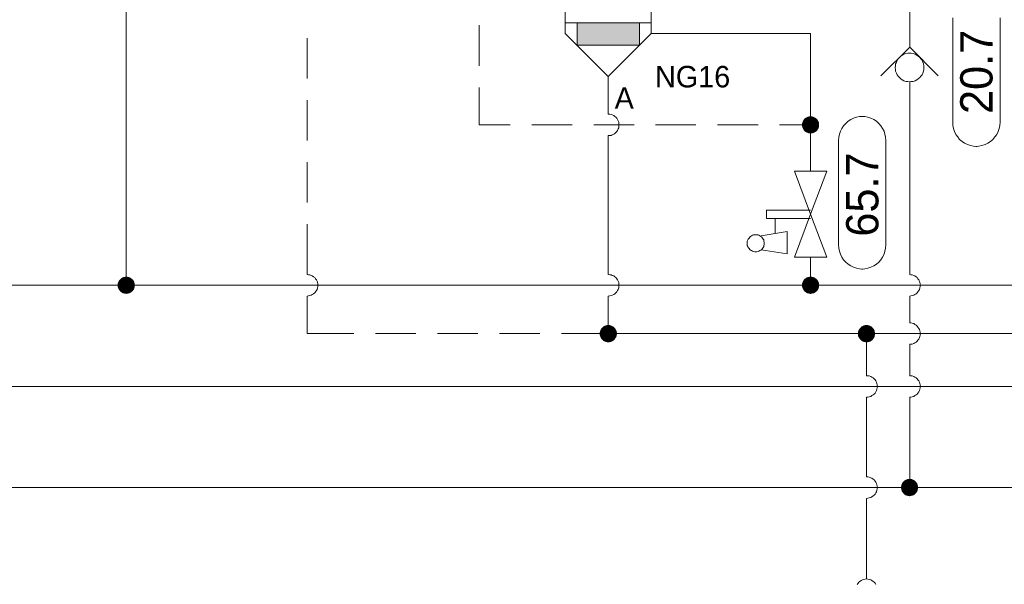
# Model space of a CAD drawing. Header units: millimetres. Extents: x 0 to 138, y 0 to 47.
# Tile 47 of 165: x 23.61 to 26.48, y 15.44 to 17.09. Entities that reach past the tile are written whole.
import ezdxf

# ---------------------------------------------------------------- set-up
doc = ezdxf.new("R2010")
doc.units = ezdxf.units.MM
for name, color, linetype in [('PDF_Geomertry', 7, 'Continuous'), ('PDF_Solid Fills', 7, 'Continuous'), ('PDF_Text', 7, 'Continuous')]:
    doc.layers.add(name, color=color, linetype=linetype)
doc.styles.add('PDF Arial', font='txt')

msp = doc.modelspace()

# ---------------------------------------------------------------- hatches: boundary and pattern name
at = {"layer": 'PDF_Solid Fills', "transparency": 33554559}
for points in [[(25.9187, 16.7776), (25.9035, 16.7979), (25.9062, 16.7993)], [(25.9187, 16.7776), (25.9062, 16.7993), (25.909, 16.8007)], [(25.9187, 16.7776), (25.909, 16.8007), (25.9126, 16.8021)], [(25.9187, 16.7776), (25.9126, 16.8021), (25.9154, 16.8026)], [(25.9187, 16.7776), (25.9154, 16.8026), (25.9187, 16.8026)], [(25.9187, 16.7776), (25.9224, 16.8026), (25.9251, 16.8021)], [(25.9187, 16.7776), (25.9187, 16.8026), (25.9224, 16.8026)], [(25.9187, 16.7776), (25.9251, 16.8021), (25.9285, 16.8007)], [(25.9187, 16.7776), (25.9285, 16.8007), (25.9312, 16.7993)], [(25.9187, 16.7776), (25.9312, 16.7993), (25.934, 16.7979)], [(25.9187, 16.7776), (25.8938, 16.7813), (25.8946, 16.784)], [(25.9187, 16.7776), (25.8938, 16.7776), (25.8938, 16.7813)], [(25.9187, 16.7776), (25.8938, 16.7743), (25.8938, 16.7776)], [(25.9187, 16.7776), (25.8946, 16.7715), (25.8938, 16.7743)], [(25.9187, 16.7776), (25.8946, 16.784), (25.896, 16.7874)], [(25.9187, 16.7776), (25.896, 16.7679), (25.8946, 16.7715)], [(25.9187, 16.7776), (25.896, 16.7874), (25.8974, 16.7901)], [(25.9187, 16.7776), (25.8974, 16.7651), (25.896, 16.7679)], [(25.9187, 16.7776), (25.8974, 16.7901), (25.8988, 16.7929)], [(25.9187, 16.7776), (25.8988, 16.7624), (25.8974, 16.7651)], [(25.9187, 16.7776), (25.8988, 16.7929), (25.9007, 16.7957)], [(25.9187, 16.7776), (25.9007, 16.7596), (25.8988, 16.7624)], [(25.9187, 16.7776), (25.9007, 16.7957), (25.9035, 16.7979)], [(25.9187, 16.7776), (25.9035, 16.7576), (25.9007, 16.7596)], [(25.9187, 16.7776), (25.9062, 16.7563), (25.9035, 16.7576)], [(25.9187, 16.7776), (25.909, 16.7549), (25.9062, 16.7563)], [(25.9187, 16.7776), (25.9126, 16.7535), (25.909, 16.7549)], [(25.9187, 16.7776), (25.9154, 16.7526), (25.9126, 16.7535)], [(25.9187, 16.7776), (25.9187, 16.7526), (25.9154, 16.7526)], [(25.9187, 16.7776), (25.934, 16.7979), (25.9368, 16.7957)], [(25.9187, 16.7776), (25.9368, 16.7957), (25.939, 16.7929)], [(25.9187, 16.7776), (25.939, 16.7929), (25.9404, 16.7901)], [(25.9187, 16.7776), (25.9404, 16.7901), (25.9424, 16.7874)], [(25.9187, 16.7776), (25.9424, 16.7874), (25.9432, 16.784)], [(25.9187, 16.7776), (25.9432, 16.784), (25.9438, 16.7813)], [(25.9187, 16.7776), (25.9438, 16.7813), (25.9438, 16.7776)], [(25.9187, 16.7776), (25.9224, 16.7526), (25.9187, 16.7526)], [(25.9187, 16.7776), (25.9251, 16.7535), (25.9224, 16.7526)], [(25.9187, 16.7776), (25.9285, 16.7549), (25.9251, 16.7535)], [(25.9187, 16.7776), (25.9312, 16.7563), (25.9285, 16.7549)], [(25.9187, 16.7776), (25.934, 16.7576), (25.9312, 16.7563)], [(25.9187, 16.7776), (25.9368, 16.7596), (25.934, 16.7576)], [(25.9187, 16.7776), (25.939, 16.7624), (25.9368, 16.7596)], [(25.9187, 16.7776), (25.9404, 16.7651), (25.939, 16.7624)], [(25.9187, 16.7776), (25.9424, 16.7679), (25.9404, 16.7651)], [(25.9187, 16.7776), (25.9432, 16.7715), (25.9424, 16.7679)], [(25.9187, 16.7776), (25.9438, 16.7743), (25.9432, 16.7715)], [(25.9187, 16.7776), (25.9438, 16.7776), (25.9438, 16.7743)], [(23.9196, 16.3096), (23.8946, 16.3124), (23.8951, 16.316)], [(23.9196, 16.3096), (23.8946, 16.3096), (23.8946, 16.3124)], [(23.9196, 16.3096), (23.8951, 16.316), (23.8965, 16.3188)], [(23.9196, 16.3096), (23.8965, 16.3188), (23.8979, 16.3221)], [(23.9196, 16.3096), (23.8979, 16.3221), (23.9001, 16.3249)], [(23.9196, 16.3096), (23.9001, 16.3249), (23.9021, 16.3271)], [(23.9196, 16.3096), (23.9021, 16.3271), (23.9043, 16.329)], [(23.9196, 16.3096), (23.9043, 16.329), (23.9071, 16.3312)], [(23.9196, 16.3096), (23.9071, 16.3312), (23.9099, 16.3326)], [(23.9196, 16.3096), (23.9099, 16.3326), (23.9132, 16.3332)], [(23.9196, 16.3096), (23.9132, 16.3332), (23.9168, 16.334)], [(23.9196, 16.3096), (23.9168, 16.334), (23.9196, 16.3346)], [(23.9196, 16.3096), (23.9196, 16.3346), (23.9229, 16.334)], [(23.9196, 16.3096), (23.9229, 16.334), (23.9265, 16.3332)], [(23.9196, 16.3096), (23.9265, 16.3332), (23.9293, 16.3326)], [(23.9196, 16.3096), (23.9293, 16.3326), (23.9321, 16.3312)], [(23.9196, 16.3096), (23.9321, 16.3312), (23.9349, 16.329)], [(23.9196, 16.3096), (23.9349, 16.329), (23.9376, 16.3271)], [(23.9196, 16.3096), (23.9376, 16.3271), (23.9396, 16.3249)], [(23.9196, 16.3096), (23.9396, 16.3249), (23.9418, 16.3221)], [(23.9196, 16.3096), (23.9418, 16.3221), (23.9432, 16.3188)], [(23.9196, 16.3096), (23.9432, 16.3188), (23.9438, 16.316)], [(23.9196, 16.3096), (23.9438, 16.316), (23.9446, 16.3124)], [(23.9196, 16.3096), (23.9446, 16.3124), (23.9446, 16.3096)], [(25.9187, 16.3096), (25.8938, 16.3124), (25.8946, 16.316)], [(25.9187, 16.3096), (25.8938, 16.3096), (25.8938, 16.3124)], [(25.9187, 16.3096), (25.8946, 16.316), (25.896, 16.3188)], [(25.9187, 16.3096), (25.896, 16.3188), (25.8974, 16.3221)], [(25.9187, 16.3096), (25.8974, 16.3221), (25.8988, 16.3249)], [(25.9187, 16.3096), (25.8988, 16.3249), (25.9007, 16.3271)], [(25.9187, 16.3096), (25.9007, 16.3271), (25.9035, 16.329)], [(25.9187, 16.3096), (25.9035, 16.329), (25.9062, 16.3312)], [(25.9187, 16.3096), (25.9062, 16.3312), (25.909, 16.3326)], [(25.9187, 16.3096), (25.909, 16.3326), (25.9126, 16.3332)], [(25.9187, 16.3096), (25.9126, 16.3332), (25.9154, 16.334)], [(25.9187, 16.3096), (25.9154, 16.334), (25.9187, 16.3346)], [(25.9187, 16.3096), (25.9187, 16.3346), (25.9224, 16.334)], [(25.9187, 16.3096), (25.9224, 16.334), (25.9251, 16.3332)], [(25.9187, 16.3096), (25.9251, 16.3332), (25.9285, 16.3326)], [(25.9187, 16.3096), (25.9285, 16.3326), (25.9312, 16.3312)], [(25.9187, 16.3096), (25.9312, 16.3312), (25.934, 16.329)], [(25.9187, 16.3096), (25.934, 16.329), (25.9368, 16.3271)], [(25.9187, 16.3096), (25.9368, 16.3271), (25.939, 16.3249)], [(25.9187, 16.3096), (25.939, 16.3249), (25.9404, 16.3221)], [(25.9187, 16.3096), (25.9404, 16.3221), (25.9424, 16.3188)], [(25.9187, 16.3096), (25.9424, 16.3188), (25.9432, 16.316)], [(25.9187, 16.3096), (25.9432, 16.316), (25.9438, 16.3124)], [(25.9187, 16.3096), (25.9438, 16.3124), (25.9438, 16.3096)], [(23.9196, 16.3096), (23.8946, 16.3063), (23.8946, 16.3096)], [(23.9196, 16.3096), (23.8951, 16.3026), (23.8946, 16.3063)], [(23.9196, 16.3096), (23.8965, 16.2999), (23.8951, 16.3026)], [(23.9196, 16.3096), (23.8979, 16.2965), (23.8965, 16.2999)], [(23.9196, 16.3096), (23.9001, 16.2938), (23.8979, 16.2965)], [(23.9196, 16.3096), (23.9021, 16.2915), (23.9001, 16.2938)], [(23.9196, 16.3096), (23.9043, 16.2896), (23.9021, 16.2915)], [(23.9196, 16.3096), (23.9071, 16.2874), (23.9043, 16.2896)], [(23.9196, 16.3096), (23.9099, 16.286), (23.9071, 16.2874)], [(23.9196, 16.3096), (23.9132, 16.2854), (23.9099, 16.286)], [(23.9196, 16.3096), (23.9168, 16.2846), (23.9132, 16.2854)], [(23.9196, 16.3096), (23.9196, 16.284), (23.9168, 16.2846)], [(23.9196, 16.3096), (23.9229, 16.2846), (23.9196, 16.284)], [(23.9196, 16.3096), (23.9265, 16.2854), (23.9229, 16.2846)], [(23.9196, 16.3096), (23.9293, 16.286), (23.9265, 16.2854)], [(23.9196, 16.3096), (23.9321, 16.2874), (23.9293, 16.286)], [(23.9196, 16.3096), (23.9349, 16.2896), (23.9321, 16.2874)], [(23.9196, 16.3096), (23.9376, 16.2915), (23.9349, 16.2896)], [(23.9196, 16.3096), (23.9396, 16.2938), (23.9376, 16.2915)], [(23.9196, 16.3096), (23.9418, 16.2965), (23.9396, 16.2938)], [(23.9196, 16.3096), (23.9432, 16.2999), (23.9418, 16.2965)], [(23.9196, 16.3096), (23.9438, 16.3026), (23.9432, 16.2999)], [(23.9196, 16.3096), (23.9446, 16.3063), (23.9438, 16.3026)], [(23.9196, 16.3096), (23.9446, 16.3096), (23.9446, 16.3063)], [(25.9187, 16.3096), (25.8938, 16.3063), (25.8938, 16.3096)], [(25.9187, 16.3096), (25.8946, 16.3026), (25.8938, 16.3063)], [(25.9187, 16.3096), (25.896, 16.2999), (25.8946, 16.3026)], [(25.9187, 16.3096), (25.8974, 16.2965), (25.896, 16.2999)], [(25.9187, 16.3096), (25.8988, 16.2938), (25.8974, 16.2965)], [(25.9187, 16.3096), (25.9007, 16.2915), (25.8988, 16.2938)], [(25.9187, 16.3096), (25.9035, 16.2896), (25.9007, 16.2915)], [(25.9187, 16.3096), (25.9062, 16.2874), (25.9035, 16.2896)], [(25.9187, 16.3096), (25.909, 16.286), (25.9062, 16.2874)], [(25.9187, 16.3096), (25.9126, 16.2854), (25.909, 16.286)], [(25.9187, 16.3096), (25.9154, 16.2846), (25.9126, 16.2854)], [(25.9187, 16.3096), (25.9187, 16.284), (25.9154, 16.2846)], [(25.9187, 16.3096), (25.9224, 16.2846), (25.9187, 16.284)], [(25.9187, 16.3096), (25.9251, 16.2854), (25.9224, 16.2846)], [(25.9187, 16.3096), (25.9285, 16.286), (25.9251, 16.2854)], [(25.9187, 16.3096), (25.9312, 16.2874), (25.9285, 16.286)], [(25.9187, 16.3096), (25.934, 16.2896), (25.9312, 16.2874)], [(25.9187, 16.3096), (25.9368, 16.2915), (25.934, 16.2896)], [(25.9187, 16.3096), (25.939, 16.2938), (25.9368, 16.2915)], [(25.9187, 16.3096), (25.9404, 16.2965), (25.939, 16.2938)], [(25.9187, 16.3096), (25.9424, 16.2999), (25.9404, 16.2965)], [(25.9187, 16.3096), (25.9432, 16.3026), (25.9424, 16.2999)], [(25.9187, 16.3096), (25.9438, 16.3063), (25.9432, 16.3026)], [(25.9187, 16.3096), (25.9438, 16.3096), (25.9438, 16.3063)], [(25.3279, 16.1679), (25.3029, 16.1715), (25.3035, 16.1743)], [(25.3279, 16.1679), (25.3029, 16.1679), (25.3029, 16.1715)], [(25.3279, 16.1679), (25.3029, 16.1646), (25.3029, 16.1679)], [(25.3279, 16.1679), (25.3035, 16.161), (25.3029, 16.1646)], [(25.3279, 16.1679), (25.3035, 16.1743), (25.3049, 16.1776)], [(25.3279, 16.1679), (25.3049, 16.1582), (25.3035, 16.161)], [(25.3279, 16.1679), (25.3049, 16.1776), (25.3062, 16.1804)], [(25.3279, 16.1679), (25.3062, 16.1554), (25.3049, 16.1582)], [(25.3279, 16.1679), (25.3062, 16.1804), (25.3076, 16.1832)], [(25.3279, 16.1679), (25.3076, 16.1526), (25.3062, 16.1554)], [(25.3279, 16.1679), (25.3076, 16.1832), (25.3104, 16.1854)], [(25.3279, 16.1679), (25.3104, 16.1499), (25.3076, 16.1526)], [(25.3279, 16.1679), (25.3104, 16.1854), (25.3126, 16.1882)], [(25.3279, 16.1679), (25.3126, 16.1479), (25.3104, 16.1499)], [(25.3279, 16.1679), (25.3126, 16.1882), (25.3154, 16.1896)], [(25.3279, 16.1679), (25.3154, 16.1457), (25.3126, 16.1479)], [(25.3279, 16.1679), (25.3154, 16.1896), (25.3182, 16.191)], [(25.3279, 16.1679), (25.3182, 16.1443), (25.3154, 16.1457)], [(25.3279, 16.1679), (25.3182, 16.191), (25.3215, 16.1924)], [(25.3279, 16.1679), (25.3215, 16.1437), (25.3182, 16.1443)], [(25.3279, 16.1679), (25.3215, 16.1924), (25.3243, 16.1929)], [(25.3279, 16.1679), (25.3243, 16.1429), (25.3215, 16.1437)], [(25.3279, 16.1679), (25.3243, 16.1929), (25.3279, 16.1929)], [(25.3279, 16.1679), (25.3279, 16.1429), (25.3243, 16.1429)], [(25.3279, 16.1679), (25.3313, 16.1929), (25.334, 16.1924)], [(25.3279, 16.1679), (25.3279, 16.1929), (25.3313, 16.1929)], [(25.3279, 16.1679), (25.334, 16.1924), (25.3376, 16.191)], [(25.3279, 16.1679), (25.3376, 16.191), (25.3404, 16.1896)], [(25.3279, 16.1679), (25.3404, 16.1896), (25.3432, 16.1882)], [(25.3279, 16.1679), (25.3432, 16.1882), (25.346, 16.1854)], [(25.3279, 16.1679), (25.346, 16.1854), (25.3479, 16.1832)], [(25.3279, 16.1679), (25.3479, 16.1832), (25.3493, 16.1804)], [(25.3279, 16.1679), (25.3493, 16.1804), (25.3515, 16.1776)], [(25.3279, 16.1679), (25.3515, 16.1776), (25.3521, 16.1743)], [(25.3279, 16.1679), (25.3521, 16.1743), (25.3529, 16.1715)], [(25.3279, 16.1679), (25.3529, 16.1715), (25.3529, 16.1679)], [(25.3279, 16.1679), (25.3313, 16.1429), (25.3279, 16.1429)], [(25.3279, 16.1679), (25.334, 16.1437), (25.3313, 16.1429)], [(25.3279, 16.1679), (25.3376, 16.1443), (25.334, 16.1437)], [(25.3279, 16.1679), (25.3404, 16.1457), (25.3376, 16.1443)], [(25.3279, 16.1679), (25.3432, 16.1479), (25.3404, 16.1457)], [(25.3279, 16.1679), (25.346, 16.1499), (25.3432, 16.1479)], [(25.3279, 16.1679), (25.3479, 16.1526), (25.346, 16.1499)], [(25.3279, 16.1679), (25.3493, 16.1554), (25.3479, 16.1526)], [(25.3279, 16.1679), (25.3515, 16.1582), (25.3493, 16.1554)], [(25.3279, 16.1679), (25.3521, 16.161), (25.3515, 16.1582)], [(25.3279, 16.1679), (25.3529, 16.1646), (25.3521, 16.161)], [(25.3279, 16.1679), (25.3529, 16.1679), (25.3529, 16.1646)], [(26.0821, 16.1679), (26.0571, 16.1679), (26.0576, 16.1715)], [(26.0821, 16.1679), (26.0576, 16.1646), (26.0571, 16.1679)], [(26.0821, 16.1679), (26.0576, 16.1743), (26.059, 16.1776)], [(26.0821, 16.1679), (26.0576, 16.1715), (26.0576, 16.1743)], [(26.0821, 16.1679), (26.0576, 16.161), (26.0576, 16.1646)], [(26.0821, 16.1679), (26.059, 16.1582), (26.0576, 16.161)], [(26.0821, 16.1679), (26.059, 16.1776), (26.0604, 16.1804)], [(26.0821, 16.1679), (26.0604, 16.1554), (26.059, 16.1582)], [(26.0821, 16.1679), (26.0604, 16.1804), (26.0626, 16.1832)], [(26.0821, 16.1679), (26.0626, 16.1526), (26.0604, 16.1554)], [(26.0821, 16.1679), (26.0626, 16.1832), (26.0646, 16.1854)], [(26.0821, 16.1679), (26.0646, 16.1499), (26.0626, 16.1526)], [(26.0821, 16.1679), (26.0646, 16.1854), (26.0668, 16.1882)], [(26.0821, 16.1679), (26.0668, 16.1479), (26.0646, 16.1499)], [(26.0821, 16.1679), (26.0668, 16.1882), (26.0696, 16.1896)], [(26.0821, 16.1679), (26.0696, 16.1457), (26.0668, 16.1479)], [(26.0821, 16.1679), (26.0696, 16.1896), (26.0729, 16.191)], [(26.0821, 16.1679), (26.0729, 16.1443), (26.0696, 16.1457)], [(26.0821, 16.1679), (26.0729, 16.191), (26.0757, 16.1924)], [(26.0821, 16.1679), (26.0757, 16.1437), (26.0729, 16.1443)], [(26.0821, 16.1679), (26.0757, 16.1924), (26.0793, 16.1929)], [(26.0821, 16.1679), (26.0793, 16.1429), (26.0757, 16.1437)], [(26.0821, 16.1679), (26.0793, 16.1929), (26.0821, 16.1929)], [(26.0821, 16.1679), (26.0821, 16.1429), (26.0793, 16.1429)], [(26.0821, 16.1679), (26.0854, 16.1929), (26.089, 16.1924)], [(26.0821, 16.1679), (26.0821, 16.1929), (26.0854, 16.1929)], [(26.0821, 16.1679), (26.089, 16.1924), (26.0918, 16.191)], [(26.0821, 16.1679), (26.0918, 16.191), (26.0951, 16.1896)], [(26.0821, 16.1679), (26.0951, 16.1896), (26.0979, 16.1882)], [(26.0821, 16.1679), (26.0979, 16.1882), (26.1001, 16.1854)], [(26.0821, 16.1679), (26.1001, 16.1854), (26.1021, 16.1832)], [(26.0821, 16.1679), (26.1021, 16.1832), (26.1043, 16.1804)], [(26.0821, 16.1679), (26.1043, 16.1804), (26.1057, 16.1776)], [(26.0821, 16.1679), (26.1057, 16.1776), (26.1062, 16.1743)], [(26.0821, 16.1679), (26.1062, 16.1743), (26.1071, 16.1715)], [(26.0821, 16.1679), (26.1071, 16.1715), (26.1076, 16.1679)], [(26.0821, 16.1679), (26.0854, 16.1429), (26.0821, 16.1429)], [(26.0821, 16.1679), (26.089, 16.1437), (26.0854, 16.1429)], [(26.0821, 16.1679), (26.0918, 16.1443), (26.089, 16.1437)], [(26.0821, 16.1679), (26.0951, 16.1457), (26.0918, 16.1443)], [(26.0821, 16.1679), (26.0979, 16.1479), (26.0951, 16.1457)], [(26.0821, 16.1679), (26.1001, 16.1499), (26.0979, 16.1479)], [(26.0821, 16.1679), (26.1021, 16.1526), (26.1001, 16.1499)], [(26.0821, 16.1679), (26.1043, 16.1554), (26.1021, 16.1526)], [(26.0821, 16.1679), (26.1057, 16.1582), (26.1043, 16.1554)], [(26.0821, 16.1679), (26.1062, 16.161), (26.1057, 16.1582)], [(26.0821, 16.1679), (26.1071, 16.1646), (26.1062, 16.161)], [(26.0821, 16.1679), (26.1076, 16.1679), (26.1071, 16.1646)], [(26.2085, 15.7188), (26.1882, 15.734), (26.1904, 15.736)], [(26.2085, 15.7188), (26.1904, 15.736), (26.1924, 15.7382)], [(26.2085, 15.7188), (26.1924, 15.7382), (26.1951, 15.7401)], [(26.2085, 15.7188), (26.1951, 15.7401), (26.1987, 15.7415)], [(26.2085, 15.7188), (26.1987, 15.7415), (26.2015, 15.7429)], [(26.2085, 15.7188), (26.2015, 15.7429), (26.2049, 15.7429)], [(26.2085, 15.7188), (26.2049, 15.7429), (26.2085, 15.7438)], [(26.2085, 15.7188), (26.2085, 15.7438), (26.2113, 15.7429)], [(26.2085, 15.7188), (26.2146, 15.7429), (26.2174, 15.7415)], [(26.2085, 15.7188), (26.2113, 15.7429), (26.2146, 15.7429)], [(26.2085, 15.7188), (26.2174, 15.7415), (26.221, 15.7401)], [(26.2085, 15.7188), (26.221, 15.7401), (26.2238, 15.7382)], [(26.2085, 15.7188), (26.2238, 15.7382), (26.2257, 15.736)], [(26.2085, 15.7188), (26.2257, 15.736), (26.2279, 15.734)], [(26.2085, 15.7188), (26.1826, 15.7188), (26.1835, 15.7215)], [(26.2085, 15.7188), (26.1835, 15.7151), (26.1826, 15.7188)], [(26.2085, 15.7188), (26.1835, 15.7215), (26.184, 15.7249)], [(26.2085, 15.7188), (26.184, 15.7118), (26.1835, 15.7151)], [(26.2085, 15.7188), (26.184, 15.7249), (26.1849, 15.7276)], [(26.2085, 15.7188), (26.1849, 15.709), (26.184, 15.7118)], [(26.2085, 15.7188), (26.1849, 15.7276), (26.1863, 15.7313)], [(26.2085, 15.7188), (26.1863, 15.7054), (26.1849, 15.709)], [(26.2085, 15.7188), (26.1863, 15.7313), (26.1882, 15.734)], [(26.2085, 15.7188), (26.1882, 15.7035), (26.1863, 15.7054)], [(26.2085, 15.7188), (26.1904, 15.7007), (26.1882, 15.7035)], [(26.2085, 15.7188), (26.1924, 15.6985), (26.1904, 15.7007)], [(26.2085, 15.7188), (26.1951, 15.6965), (26.1924, 15.6985)], [(26.2085, 15.7188), (26.1987, 15.6951), (26.1951, 15.6965)], [(26.2085, 15.7188), (26.2015, 15.6943), (26.1987, 15.6951)], [(26.2085, 15.7188), (26.2049, 15.6938), (26.2015, 15.6943)], [(26.2085, 15.7188), (26.2085, 15.6929), (26.2049, 15.6938)], [(26.2085, 15.7188), (26.2279, 15.734), (26.2299, 15.7313)], [(26.2085, 15.7188), (26.2299, 15.7313), (26.2312, 15.7276)], [(26.2085, 15.7188), (26.2312, 15.7276), (26.2321, 15.7249)], [(26.2085, 15.7188), (26.2321, 15.7249), (26.2326, 15.7215)], [(26.2085, 15.7188), (26.2326, 15.7215), (26.2335, 15.7188)], [(26.2085, 15.7188), (26.2113, 15.6938), (26.2085, 15.6929)], [(26.2085, 15.7188), (26.2146, 15.6943), (26.2113, 15.6938)], [(26.2085, 15.7188), (26.2174, 15.6951), (26.2146, 15.6943)], [(26.2085, 15.7188), (26.221, 15.6965), (26.2174, 15.6951)], [(26.2085, 15.7188), (26.2238, 15.6985), (26.221, 15.6965)], [(26.2085, 15.7188), (26.2257, 15.7007), (26.2238, 15.6985)], [(26.2085, 15.7188), (26.2279, 15.7035), (26.2257, 15.7007)], [(26.2085, 15.7188), (26.2299, 15.7054), (26.2279, 15.7035)], [(26.2085, 15.7188), (26.2312, 15.709), (26.2299, 15.7054)], [(26.2085, 15.7188), (26.2321, 15.7118), (26.2312, 15.709)], [(26.2085, 15.7188), (26.2326, 15.7151), (26.2321, 15.7118)], [(26.2085, 15.7188), (26.2335, 15.7188), (26.2326, 15.7151)]]:
    msp.add_hatch(color=256, dxfattribs=at).paths.add_polyline_path(points)

# ---------------------------------------------------------------- linework, layer by layer
at = {"layer": 'PDF_Geomertry', "lineweight": 15}
for points in [[(26.2085, 17.5632), (26.2085, 17.4221), (26.2085, 17.029), (26.2085, 17.0049)], [(25.3279, 16.9193), (25.2021, 17.0451), (25.2021, 17.4221), (25.4535, 17.4221), (25.4535, 17.0451), (25.9187, 17.0451), (25.9187, 16.7776), (25.9187, 16.6424)], [(25.9187, 16.391), (25.9187, 16.3096), (23.9196, 16.3096), (23.9196, 17.391)], [(26.4724, 17.0901), (26.4724, 16.7854), (26.4715, 16.7763), (26.4696, 16.7674), (26.4668, 16.7582), (26.4626, 16.7499), (26.4576, 16.7424), (26.4515, 16.7354), (26.4446, 16.729), (26.4368, 16.7243), (26.4285, 16.7201), (26.4196, 16.7174), (26.4104, 16.7151), (26.4015, 16.7146), (26.4043, 16.7146), (26.3951, 16.7151), (26.3863, 16.7174), (26.3771, 16.7201), (26.3687, 16.7243), (26.3613, 16.729), (26.3543, 16.7354), (26.3488, 16.7424), (26.3432, 16.7499), (26.339, 16.7582), (26.3363, 16.7674), (26.334, 16.7763), (26.334, 16.7854), (26.334, 17.0901)], [(24.9507, 17.0688), (24.9507, 16.9499)], [(25.2021, 17.0763), (25.4535, 17.0763)], [(25.2368, 17.0763), (25.2368, 17.0104), (25.4187, 17.0104), (25.4187, 17.0763)], [(24.4479, 17.0313), (24.4479, 16.9132)], [(25.3279, 16.809), (25.3321, 16.809), (25.3363, 16.8082), (25.3396, 16.8068), (25.3438, 16.8049), (25.3474, 16.8026), (25.3501, 16.7999), (25.3529, 16.7971), (25.3549, 16.7938), (25.3571, 16.7896), (25.3585, 16.786), (25.359, 16.7818), (25.359, 16.7776), (25.359, 16.7735), (25.3585, 16.7693), (25.3571, 16.766), (25.3549, 16.7618), (25.3529, 16.7582), (25.3501, 16.7554), (25.3474, 16.7526), (25.3438, 16.7507), (25.3396, 16.7485), (25.3363, 16.7471), (25.3321, 16.7465), (25.3279, 16.7465), (25.3321, 16.7465), (25.3363, 16.7471), (25.3396, 16.7485), (25.3438, 16.7507), (25.3474, 16.7526), (25.3501, 16.7554), (25.3529, 16.7582), (25.3549, 16.7618), (25.3571, 16.766), (25.3585, 16.7693), (25.359, 16.7735), (25.359, 16.7776), (25.359, 16.7818), (25.3585, 16.786), (25.3571, 16.7896), (25.3549, 16.7938), (25.3529, 16.7971), (25.3501, 16.7999), (25.3474, 16.8026), (25.3438, 16.8049), (25.3396, 16.8068), (25.3363, 16.8082), (25.3321, 16.809), (25.3279, 16.809), (25.3279, 16.9193), (25.4535, 17.0451)], [(26.1243, 16.9207), (26.2085, 17.0049), (26.2918, 16.9207)], [(24.9507, 16.8874), (24.9507, 16.7776), (25.041, 16.7776)], [(26.2085, 16.341), (26.2118, 16.3401), (26.216, 16.3396), (26.2201, 16.3382), (26.2238, 16.3368), (26.2271, 16.334), (26.2307, 16.3318), (26.2326, 16.3285), (26.2354, 16.3249), (26.2368, 16.3215), (26.2382, 16.3174), (26.239, 16.3132), (26.2396, 16.3096), (26.239, 16.3054), (26.2382, 16.3013), (26.2368, 16.2971), (26.2354, 16.2938), (26.2326, 16.2901), (26.2307, 16.2874), (26.2271, 16.2846), (26.2238, 16.2818), (26.2201, 16.2804), (26.216, 16.279), (26.2118, 16.2785), (26.2085, 16.2776), (26.2118, 16.2785), (26.216, 16.279), (26.2201, 16.2804), (26.2238, 16.2818), (26.2271, 16.2846), (26.2307, 16.2874), (26.2326, 16.2901), (26.2354, 16.2938), (26.2368, 16.2971), (26.2382, 16.3013), (26.239, 16.3054), (26.2396, 16.3096), (26.239, 16.3132), (26.2382, 16.3174), (26.2368, 16.3215), (26.2354, 16.3249), (26.2326, 16.3285), (26.2307, 16.3318), (26.2271, 16.334), (26.2238, 16.3368), (26.2201, 16.3382), (26.216, 16.3396), (26.2118, 16.3401), (26.2085, 16.341), (26.2085, 16.9035)], [(24.4479, 16.8499), (24.4479, 16.7318)], [(25.1043, 16.7776), (25.2224, 16.7776)], [(25.2854, 16.7776), (25.4035, 16.7776)], [(25.466, 16.7776), (25.584, 16.7776)], [(25.6474, 16.7776), (25.7654, 16.7776)], [(25.8285, 16.7776), (25.9187, 16.7776)], [(25.3279, 16.341), (25.3321, 16.3401), (25.3363, 16.3396), (25.3396, 16.3382), (25.3438, 16.3368), (25.3474, 16.334), (25.3501, 16.3318), (25.3529, 16.3285), (25.3549, 16.3249), (25.3571, 16.3215), (25.3585, 16.3174), (25.359, 16.3132), (25.359, 16.3096), (25.359, 16.3054), (25.3585, 16.3013), (25.3571, 16.2971), (25.3549, 16.2938), (25.3529, 16.2901), (25.3501, 16.2874), (25.3474, 16.2846), (25.3438, 16.2818), (25.3396, 16.2804), (25.3363, 16.279), (25.3321, 16.2785), (25.3279, 16.2776), (25.3321, 16.2785), (25.3363, 16.279), (25.3396, 16.2804), (25.3438, 16.2818), (25.3474, 16.2846), (25.3501, 16.2874), (25.3529, 16.2901), (25.3549, 16.2938), (25.3571, 16.2971), (25.3585, 16.3013), (25.359, 16.3054), (25.359, 16.3096), (25.359, 16.3132), (25.3585, 16.3174), (25.3571, 16.3215), (25.3549, 16.3249), (25.3529, 16.3285), (25.3501, 16.3318), (25.3474, 16.334), (25.3438, 16.3368), (25.3396, 16.3382), (25.3363, 16.3396), (25.3321, 16.3401), (25.3279, 16.341), (25.3279, 16.7465)], [(24.4479, 16.6688), (24.4479, 16.5507)], [(25.9187, 16.504), (25.7904, 16.504), (25.7904, 16.529), (25.9187, 16.529)], [(24.4479, 16.341), (24.4521, 16.3401), (24.4557, 16.3396), (24.4599, 16.3382), (24.4632, 16.3368), (24.4668, 16.334), (24.4701, 16.3318), (24.4729, 16.3285), (24.4751, 16.3249), (24.4771, 16.3215), (24.4779, 16.3174), (24.4793, 16.3132), (24.4793, 16.3096), (24.4793, 16.3054), (24.4779, 16.3013), (24.4771, 16.2971), (24.4751, 16.2938), (24.4729, 16.2901), (24.4701, 16.2874), (24.4668, 16.2846), (24.4632, 16.2818), (24.4599, 16.2804), (24.4557, 16.279), (24.4521, 16.2785), (24.4479, 16.2776), (24.4521, 16.2785), (24.4557, 16.279), (24.4599, 16.2804), (24.4632, 16.2818), (24.4668, 16.2846), (24.4701, 16.2874), (24.4729, 16.2901), (24.4751, 16.2938), (24.4771, 16.2971), (24.4779, 16.3013), (24.4793, 16.3054), (24.4793, 16.3096), (24.4793, 16.3132), (24.4779, 16.3174), (24.4771, 16.3215), (24.4751, 16.3249), (24.4729, 16.3285), (24.4701, 16.3318), (24.4668, 16.334), (24.4632, 16.3368), (24.4599, 16.3382), (24.4557, 16.3396), (24.4521, 16.3401), (24.4479, 16.341), (24.4479, 16.4874)], [(25.8154, 16.4604), (25.8154, 16.504)], [(25.7743, 16.4132), (25.8501, 16.4007), (25.8501, 16.4665), (25.7743, 16.454)], [(20.8771, 16.391), (20.8771, 16.3096), (23.9196, 16.3096)], [(30.2599, 16.3096), (25.9187, 16.3096)], [(24.4479, 16.2776), (24.4479, 16.1679), (24.5849, 16.1679)], [(25.3279, 16.2776), (25.3279, 16.1679), (26.0821, 16.1679)], [(26.2085, 16.1993), (26.2118, 16.1993), (26.216, 16.1985), (26.2201, 16.1971), (26.2238, 16.1951), (26.2271, 16.1929), (26.2307, 16.1901), (26.2326, 16.1868), (26.2354, 16.1832), (26.2368, 16.1799), (26.2382, 16.1763), (26.239, 16.1721), (26.2396, 16.1679), (26.239, 16.1637), (26.2382, 16.1596), (26.2368, 16.1563), (26.2354, 16.1521), (26.2326, 16.1485), (26.2307, 16.1457), (26.2271, 16.1429), (26.2238, 16.141), (26.2201, 16.1388), (26.216, 16.1374), (26.2118, 16.1368), (26.2085, 16.1368), (26.2118, 16.1368), (26.216, 16.1374), (26.2201, 16.1388), (26.2238, 16.141), (26.2271, 16.1429), (26.2307, 16.1457), (26.2326, 16.1485), (26.2354, 16.1521), (26.2368, 16.1563), (26.2382, 16.1596), (26.239, 16.1637), (26.2396, 16.1679), (26.239, 16.1721), (26.2382, 16.1763), (26.2368, 16.1799), (26.2354, 16.1832), (26.2326, 16.1868), (26.2307, 16.1901), (26.2271, 16.1929), (26.2238, 16.1951), (26.2201, 16.1971), (26.216, 16.1985), (26.2118, 16.1993), (26.2085, 16.1993), (26.2085, 16.2776)], [(24.6479, 16.1679), (24.766, 16.1679)], [(24.8285, 16.1679), (24.9465, 16.1679)], [(25.0099, 16.1679), (25.1279, 16.1679)], [(25.191, 16.1679), (25.3279, 16.1679)], [(26.0821, 16.0451), (26.0821, 16.1679), (26.5599, 16.1679)], [(26.2085, 16.0451), (26.2118, 16.0451), (26.216, 16.0443), (26.2201, 16.0429), (26.2238, 16.041), (26.2271, 16.0387), (26.2307, 16.036), (26.2326, 16.0332), (26.2354, 16.0299), (26.2368, 16.0257), (26.2382, 16.0221), (26.239, 16.0179), (26.2396, 16.0138), (26.239, 16.0096), (26.2382, 16.0054), (26.2368, 16.0021), (26.2354, 15.9979), (26.2326, 15.9943), (26.2307, 15.9915), (26.2271, 15.9888), (26.2238, 15.9868), (26.2201, 15.9846), (26.216, 15.9832), (26.2118, 15.9826), (26.2085, 15.9826), (26.2118, 15.9826), (26.216, 15.9832), (26.2201, 15.9846), (26.2238, 15.9868), (26.2271, 15.9888), (26.2307, 15.9915), (26.2326, 15.9943), (26.2354, 15.9979), (26.2368, 16.0021), (26.2382, 16.0054), (26.239, 16.0096), (26.2396, 16.0138), (26.239, 16.0179), (26.2382, 16.0221), (26.2368, 16.0257), (26.2354, 16.0299), (26.2326, 16.0332), (26.2307, 16.036), (26.2271, 16.0387), (26.2238, 16.041), (26.2201, 16.0429), (26.216, 16.0443), (26.2118, 16.0451), (26.2085, 16.0451), (26.2085, 16.1368)], [(26.0821, 15.7499), (26.0821, 15.9826), (26.0863, 15.9826), (26.0904, 15.9832), (26.0946, 15.9846), (26.0979, 15.9868), (26.1015, 15.9888), (26.1043, 15.9915), (26.1071, 15.9943), (26.1099, 15.9979), (26.1113, 16.0021), (26.1126, 16.0054), (26.1132, 16.0096), (26.114, 16.0138), (26.1132, 16.0179), (26.1126, 16.0221), (26.1113, 16.0257), (26.1099, 16.0299), (26.1071, 16.0332), (26.1043, 16.036), (26.1015, 16.0387), (26.0979, 16.041), (26.0946, 16.0429), (26.0904, 16.0443), (26.0863, 16.0451), (26.0821, 16.0451), (26.0863, 16.0451), (26.0904, 16.0443), (26.0946, 16.0429), (26.0979, 16.041), (26.1015, 16.0387), (26.1043, 16.036), (26.1071, 16.0332), (26.1099, 16.0299), (26.1113, 16.0257), (26.1126, 16.0221), (26.1132, 16.0179), (26.114, 16.0138), (26.1132, 16.0096), (26.1126, 16.0054), (26.1113, 16.0021), (26.1099, 15.9979), (26.1071, 15.9943), (26.1043, 15.9915), (26.1015, 15.9888), (26.0979, 15.9868), (26.0946, 15.9846), (26.0904, 15.9832), (26.0863, 15.9826), (26.0821, 15.9826)], [(28.8613, 16.0138), (28.0688, 16.0138), (22.989, 16.0138)], [(26.2085, 15.9826), (26.2085, 15.7188)], [(26.0821, 15.4513), (26.0821, 15.6868), (26.0863, 15.6874), (26.0904, 15.6882), (26.0946, 15.6896), (26.0979, 15.691), (26.1015, 15.6938), (26.1043, 15.6965), (26.1071, 15.6993), (26.1099, 15.7026), (26.1113, 15.7062), (26.1126, 15.7104), (26.1132, 15.7146), (26.114, 15.7188), (26.1132, 15.7221), (26.1126, 15.7262), (26.1113, 15.7304), (26.1099, 15.734), (26.1071, 15.7374), (26.1043, 15.741), (26.1015, 15.7429), (26.0979, 15.7457), (26.0946, 15.7471), (26.0904, 15.7485), (26.0863, 15.7493), (26.0821, 15.7499), (26.0863, 15.7493), (26.0904, 15.7485), (26.0946, 15.7471), (26.0979, 15.7457), (26.1015, 15.7429), (26.1043, 15.741), (26.1071, 15.7374), (26.1099, 15.734), (26.1113, 15.7304), (26.1126, 15.7262), (26.1132, 15.7221), (26.114, 15.7188), (26.1132, 15.7146), (26.1126, 15.7104), (26.1113, 15.7062), (26.1099, 15.7026), (26.1071, 15.6993), (26.1043, 15.6965), (26.1015, 15.6938), (26.0979, 15.691), (26.0946, 15.6896), (26.0904, 15.6882), (26.0863, 15.6874), (26.0821, 15.6868)], [(23.2785, 15.7188), (26.2085, 15.7188), (28.3201, 15.7188), (31.014, 15.7188), (33.1265, 15.7188), (33.1265, 15.4513)], [(26.1099, 15.4354), (26.1071, 15.4388), (26.1043, 15.4424), (26.1015, 15.4443), (26.0979, 15.4471), (26.0946, 15.4485), (26.0904, 15.4499), (26.0863, 15.4507), (26.0821, 15.4513), (26.0785, 15.4507), (26.0743, 15.4499), (26.0701, 15.4485), (26.0668, 15.4471), (26.0632, 15.4443), (26.0599, 15.4424), (26.0576, 15.4388), (26.0549, 15.4354)]]:
    msp.add_lwpolyline(points, dxfattribs=at)
for points in [[(26.2501, 16.9451), (26.2493, 16.9507), (26.2488, 16.9562), (26.2465, 16.961), (26.2446, 16.9665), (26.241, 16.9707), (26.2376, 16.9749), (26.2335, 16.9785), (26.2293, 16.9818), (26.2243, 16.984), (26.2188, 16.986), (26.2132, 16.9868), (26.2085, 16.9874), (26.2029, 16.9868), (26.1974, 16.986), (26.1918, 16.984), (26.1868, 16.9818), (26.1826, 16.9785), (26.1785, 16.9749), (26.1751, 16.9707), (26.1715, 16.9665), (26.1696, 16.961), (26.1674, 16.9562), (26.1668, 16.9507), (26.166, 16.9451), (26.1668, 16.9396), (26.1674, 16.9346), (26.1696, 16.929), (26.1715, 16.9243), (26.1751, 16.9201), (26.1785, 16.916), (26.1826, 16.9118), (26.1868, 16.909), (26.1918, 16.9068), (26.1974, 16.9049), (26.2029, 16.904), (26.2085, 16.9035), (26.2132, 16.904), (26.2188, 16.9049), (26.2243, 16.9068), (26.2293, 16.909), (26.2335, 16.9118), (26.2376, 16.916), (26.241, 16.9201), (26.2446, 16.9243), (26.2465, 16.929), (26.2488, 16.9346), (26.2493, 16.9396), (26.2501, 16.9451)], [(26.0682, 16.8026), (26.0771, 16.8021), (26.0863, 16.8007), (26.0951, 16.7971), (26.1035, 16.7938), (26.1113, 16.7882), (26.1182, 16.7818), (26.1243, 16.7749), (26.1293, 16.7674), (26.1335, 16.759), (26.1363, 16.7507), (26.1382, 16.7415), (26.139, 16.7318), (26.139, 16.4271), (26.1382, 16.4179), (26.1363, 16.409), (26.1335, 16.3999), (26.1293, 16.3915), (26.1243, 16.384), (26.1182, 16.3771), (26.1113, 16.3707), (26.1035, 16.366), (26.0951, 16.3618), (26.0863, 16.359), (26.0771, 16.3568), (26.0682, 16.3563), (26.0715, 16.3563), (26.0618, 16.3568), (26.0529, 16.359), (26.0446, 16.3618), (26.0363, 16.366), (26.0285, 16.3707), (26.0215, 16.3771), (26.0154, 16.384), (26.0099, 16.3915), (26.0063, 16.3999), (26.0029, 16.409), (26.0015, 16.4179), (26.0007, 16.4271), (26.0007, 16.7318), (26.0015, 16.7415), (26.0029, 16.7507), (26.0063, 16.759), (26.0099, 16.7674), (26.0154, 16.7749), (26.0215, 16.7818), (26.0285, 16.7882), (26.0363, 16.7938), (26.0446, 16.7971), (26.0529, 16.8007), (26.0618, 16.8021), (26.0715, 16.8026), (26.0682, 16.8026)], [(25.9187, 16.5165), (25.966, 16.6424), (25.8715, 16.6424), (25.9187, 16.5165)], [(25.8715, 16.391), (25.966, 16.391), (25.9187, 16.5165), (25.8715, 16.391)], [(25.7835, 16.4318), (25.7835, 16.4354), (25.7826, 16.4382), (25.7821, 16.4415), (25.7807, 16.4443), (25.7785, 16.4471), (25.7765, 16.4499), (25.7738, 16.4521), (25.771, 16.4535), (25.7682, 16.4554), (25.7654, 16.4562), (25.7618, 16.4568), (25.7585, 16.4568), (25.7557, 16.4568), (25.7521, 16.4562), (25.7488, 16.4554), (25.746, 16.4535), (25.7432, 16.4521), (25.741, 16.4499), (25.739, 16.4471), (25.7368, 16.4443), (25.7354, 16.4415), (25.734, 16.4382), (25.7335, 16.4354), (25.7335, 16.4318), (25.7335, 16.4285), (25.734, 16.4257), (25.7354, 16.4221), (25.7368, 16.4193), (25.739, 16.4165), (25.741, 16.4137), (25.7432, 16.4118), (25.746, 16.4104), (25.7488, 16.409), (25.7521, 16.4076), (25.7557, 16.4068), (25.7585, 16.4068), (25.7618, 16.4068), (25.7654, 16.4076), (25.7682, 16.409), (25.771, 16.4104), (25.7738, 16.4118), (25.7765, 16.4137), (25.7785, 16.4165), (25.7807, 16.4193), (25.7821, 16.4221), (25.7826, 16.4257), (25.7835, 16.4285), (25.7835, 16.4318)]]:
    msp.add_lwpolyline(points, close=True, dxfattribs=at)
at = {"layer": 'PDF_Geomertry', "lineweight": 0}
for points in [[(25.9062, 16.7776), (25.9062, 16.7763), (25.9071, 16.7743), (25.9071, 16.7729), (25.9076, 16.7715), (25.909, 16.7701), (25.9099, 16.7687), (25.9113, 16.7679), (25.9126, 16.7665), (25.914, 16.766), (25.9154, 16.7651), (25.9174, 16.7651), (25.9187, 16.7651), (25.9201, 16.7651), (25.9224, 16.7651), (25.9238, 16.766), (25.9251, 16.7665), (25.9265, 16.7679), (25.9279, 16.7687), (25.9285, 16.7701), (25.9299, 16.7715), (25.9307, 16.7729), (25.9312, 16.7743), (25.9312, 16.7763), (25.9312, 16.7776), (25.9312, 16.779), (25.9312, 16.7813), (25.9307, 16.7826), (25.9299, 16.784), (25.9285, 16.7854), (25.9279, 16.7868), (25.9265, 16.7874), (25.9251, 16.7887), (25.9238, 16.7896), (25.9224, 16.7896), (25.9201, 16.7901), (25.9187, 16.7901), (25.9174, 16.7901), (25.9154, 16.7896), (25.914, 16.7896), (25.9126, 16.7887), (25.9113, 16.7874), (25.9099, 16.7868), (25.909, 16.7854), (25.9076, 16.784), (25.9071, 16.7826), (25.9071, 16.7813), (25.9062, 16.779), (25.9062, 16.7776)], [(23.9071, 16.3096), (23.9071, 16.3076), (23.9076, 16.3063), (23.9085, 16.3049), (23.909, 16.3026), (23.9099, 16.3013), (23.9104, 16.3007), (23.9118, 16.2993), (23.9132, 16.2985), (23.9146, 16.2979), (23.9168, 16.2971), (23.9182, 16.2971), (23.9196, 16.2965), (23.9215, 16.2971), (23.9229, 16.2971), (23.9243, 16.2979), (23.9257, 16.2985), (23.9271, 16.2993), (23.9285, 16.3007), (23.9299, 16.3013), (23.9307, 16.3026), (23.9312, 16.3049), (23.9321, 16.3063), (23.9321, 16.3076), (23.9321, 16.3096), (23.9321, 16.311), (23.9321, 16.3124), (23.9312, 16.3138), (23.9307, 16.316), (23.9299, 16.3174), (23.9285, 16.3179), (23.9271, 16.3193), (23.9257, 16.3201), (23.9243, 16.3207), (23.9229, 16.3215), (23.9215, 16.3215), (23.9196, 16.3221), (23.9182, 16.3215), (23.9168, 16.3215), (23.9146, 16.3207), (23.9132, 16.3201), (23.9118, 16.3193), (23.9104, 16.3179), (23.9099, 16.3174), (23.909, 16.316), (23.9085, 16.3138), (23.9076, 16.3124), (23.9071, 16.311), (23.9071, 16.3096)], [(25.9062, 16.3096), (25.9062, 16.3076), (25.9071, 16.3063), (25.9071, 16.3049), (25.9076, 16.3026), (25.909, 16.3013), (25.9099, 16.3007), (25.9113, 16.2993), (25.9126, 16.2985), (25.914, 16.2979), (25.9154, 16.2971), (25.9174, 16.2971), (25.9187, 16.2965), (25.9201, 16.2971), (25.9224, 16.2971), (25.9238, 16.2979), (25.9251, 16.2985), (25.9265, 16.2993), (25.9279, 16.3007), (25.9285, 16.3013), (25.9299, 16.3026), (25.9307, 16.3049), (25.9312, 16.3063), (25.9312, 16.3076), (25.9312, 16.3096), (25.9312, 16.311), (25.9312, 16.3124), (25.9307, 16.3138), (25.9299, 16.316), (25.9285, 16.3174), (25.9279, 16.3179), (25.9265, 16.3193), (25.9251, 16.3201), (25.9238, 16.3207), (25.9224, 16.3215), (25.9201, 16.3215), (25.9187, 16.3221), (25.9174, 16.3215), (25.9154, 16.3215), (25.914, 16.3207), (25.9126, 16.3201), (25.9113, 16.3193), (25.9099, 16.3179), (25.909, 16.3174), (25.9076, 16.316), (25.9071, 16.3138), (25.9071, 16.3124), (25.9062, 16.311), (25.9062, 16.3096)], [(25.3154, 16.1679), (25.3154, 16.166), (25.316, 16.1646), (25.316, 16.1632), (25.3168, 16.1618), (25.3182, 16.1604), (25.3188, 16.159), (25.3201, 16.1576), (25.3215, 16.1568), (25.3229, 16.1563), (25.3243, 16.1554), (25.3265, 16.1554), (25.3279, 16.1554), (25.3293, 16.1554), (25.3313, 16.1554), (25.3326, 16.1563), (25.334, 16.1568), (25.3354, 16.1576), (25.3368, 16.159), (25.3376, 16.1604), (25.339, 16.1618), (25.3396, 16.1632), (25.3404, 16.1646), (25.3404, 16.166), (25.3404, 16.1679), (25.3404, 16.1693), (25.3404, 16.1715), (25.3396, 16.1729), (25.339, 16.1743), (25.3376, 16.1757), (25.3368, 16.1771), (25.3354, 16.1776), (25.334, 16.179), (25.3326, 16.1799), (25.3313, 16.1799), (25.3293, 16.1804), (25.3279, 16.1804), (25.3265, 16.1804), (25.3243, 16.1799), (25.3229, 16.1799), (25.3215, 16.179), (25.3201, 16.1776), (25.3188, 16.1771), (25.3182, 16.1757), (25.3168, 16.1743), (25.316, 16.1729), (25.316, 16.1715), (25.3154, 16.1693), (25.3154, 16.1679)], [(26.0696, 16.1679), (26.0701, 16.166), (26.0701, 16.1646), (26.071, 16.1632), (26.0715, 16.1618), (26.0724, 16.1604), (26.0737, 16.159), (26.0743, 16.1576), (26.0757, 16.1568), (26.0779, 16.1563), (26.0793, 16.1554), (26.0807, 16.1554), (26.0821, 16.1554), (26.084, 16.1554), (26.0854, 16.1554), (26.0868, 16.1563), (26.089, 16.1568), (26.0896, 16.1576), (26.091, 16.159), (26.0924, 16.1604), (26.0932, 16.1618), (26.0938, 16.1632), (26.0946, 16.1646), (26.0946, 16.166), (26.0951, 16.1679), (26.0946, 16.1693), (26.0946, 16.1715), (26.0938, 16.1729), (26.0932, 16.1743), (26.0924, 16.1757), (26.091, 16.1771), (26.0896, 16.1776), (26.089, 16.179), (26.0868, 16.1799), (26.0854, 16.1799), (26.084, 16.1804), (26.0821, 16.1804), (26.0807, 16.1804), (26.0793, 16.1799), (26.0779, 16.1799), (26.0757, 16.179), (26.0743, 16.1776), (26.0737, 16.1771), (26.0724, 16.1757), (26.0715, 16.1743), (26.071, 16.1729), (26.0701, 16.1715), (26.0701, 16.1693), (26.0696, 16.1679)], [(26.1951, 15.7188), (26.196, 15.7165), (26.196, 15.7151), (26.1965, 15.7138), (26.1974, 15.7118), (26.1979, 15.711), (26.1993, 15.7096), (26.2001, 15.7082), (26.2015, 15.7076), (26.2035, 15.7068), (26.2049, 15.7062), (26.2063, 15.7062), (26.2085, 15.7054), (26.2099, 15.7062), (26.2113, 15.7062), (26.2126, 15.7068), (26.2146, 15.7076), (26.216, 15.7082), (26.2168, 15.7096), (26.2182, 15.711), (26.2188, 15.7118), (26.2196, 15.7138), (26.2201, 15.7151), (26.2201, 15.7165), (26.221, 15.7188), (26.2201, 15.7201), (26.2201, 15.7215), (26.2196, 15.7229), (26.2188, 15.7249), (26.2182, 15.7262), (26.2168, 15.7271), (26.216, 15.7285), (26.2146, 15.729), (26.2126, 15.7299), (26.2113, 15.7304), (26.2099, 15.7313), (26.2085, 15.7313), (26.2063, 15.7313), (26.2049, 15.7304), (26.2035, 15.7299), (26.2015, 15.729), (26.2001, 15.7285), (26.1993, 15.7271), (26.1979, 15.7262), (26.1974, 15.7249), (26.1965, 15.7229), (26.196, 15.7215), (26.196, 15.7201), (26.1951, 15.7188)]]:
    msp.add_lwpolyline(points, close=True, dxfattribs=at)
at = {"layer": 'PDF_Solid Fills', "transparency": 33554559}
msp.add_solid([(25.2368, 17.0763), (25.4187, 17.0763), (25.2368, 17.0104), (25.4187, 17.0104)], dxfattribs=at)

# ---------------------------------------------------------------- texts
at = {"layer": 'PDF_Text', "char_height": 0.09445, "attachment_point": 7, "rotation": 90, "style": 'PDF Arial'}
for s, insert in [('20.7', (26.4518, 16.8096)), ('65.7', (26.1184, 16.4513))]:
    msp.add_mtext(s, dxfattribs=dict(at, insert=insert))
at = {"layer": 'PDF_Text', "attachment_point": 7, "style": 'PDF Arial'}
for s, insert, char_height in [('NG16', (25.4646, 16.8863), 0.06283), ('A', (25.3465, 16.8249), 0.0628)]:
    msp.add_mtext(s, dxfattribs=dict(at, insert=insert, char_height=char_height))

doc.saveas('drawing.dxf')
